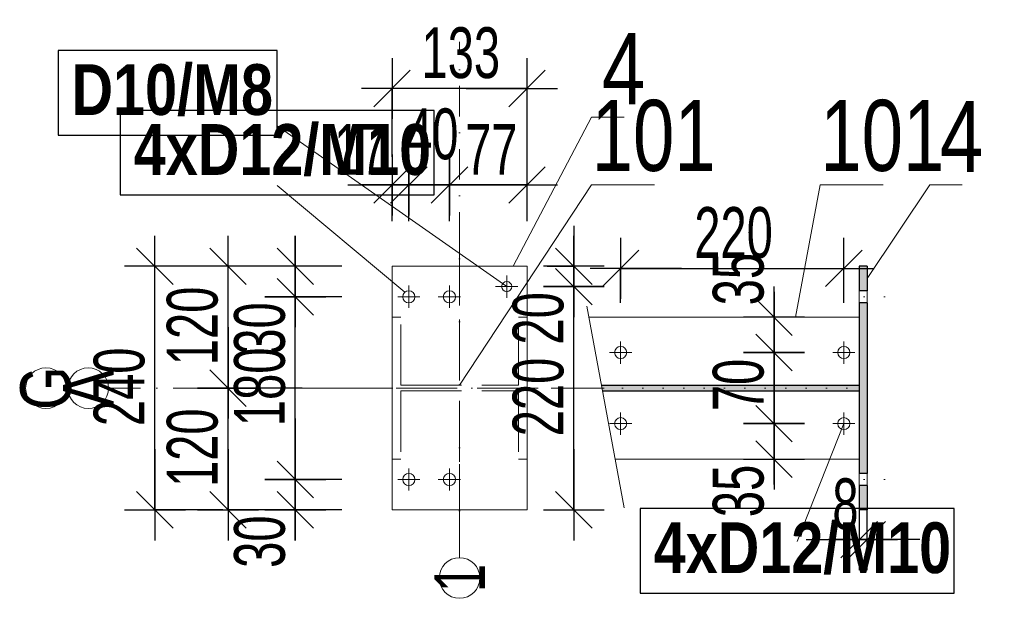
# Model space of a CAD drawing. Header units: millimetres. Extents: x 343 to 29776, y -61286 to -49226.
# Tile 19 of 19: x 28746 to 29717, y -56630 to -56060. Entities that reach past the tile are written whole.
import ezdxf

# ---------------------------------------------------------------- set-up
doc = ezdxf.new("R2010")
doc.units = ezdxf.units.MM
doc.header["$PDMODE"] = 65
for name, pattern in [('Carkovana 2x_1', [80, 60, -20]), ('Cerchovana 0.5x_1', [62, 30, -16, 0, -16]), ('JIS_08_37', [20, 0, -20])]:
    doc.linetypes.add(name, pattern=pattern)
doc.layers.add('XR$1$VÝKRES (Z5) - REV. DVÍŘKA_1', color=7, linetype='Continuous', lineweight=25)
doc.styles.add('ARIAL', font='ARIAL.TTF')
doc.styles.add('ARIALNARROW', font='ARIALN.TTF')
doc.dimstyles.new('DIMSTYLE_6', dxfattribs={"dimtxt": 50, "dimasz": 60, "dimexe": 0, "dimexo": 0, "dimgap": 25, "dimtad": 2, "dimdec": 0, "dimrnd": 1, "dimzin": 12, "dimdsep": 46, "dimtxsty": 'ARIALNARROW', "dimblk1": 'ALL_ML_STRICH', "dimblk2": 'ALL_ML_STRICH', "dimsah": 1, "dimcen": 0, "dimclrd": 5, "dimclre": 5, "dimclrt": 5, "dimadec": 0, "dimazin": 0, "dimtfac": 1, "dimtdec": 0, "dimtix": 1, "dimtmove": 2, "dimatfit": 3, "dimfxl": 0, "dimtzin": 0, "dimlwd": 0, "dimlwe": 25, "dimarcsym": 0})
doc.dimstyles.new('DIMSTYLE_7', dxfattribs={"dimtxt": 50, "dimasz": 60, "dimexe": 0, "dimexo": 0, "dimgap": 25, "dimtad": 2, "dimdec": 0, "dimrnd": 1, "dimzin": 12, "dimdsep": 46, "dimtxsty": 'ARIALNARROW', "dimblk1": 'ALL_ML_STRICH', "dimblk2": 'ALL_ML_STRICH', "dimsah": 1, "dimcen": 0, "dimclrd": 5, "dimclre": 5, "dimclrt": 5, "dimadec": 0, "dimazin": 0, "dimtfac": 1, "dimtdec": 0, "dimtix": 1, "dimtmove": 2, "dimatfit": 3, "dimfxl": 0, "dimtvp": 1.2, "dimtzin": 0, "dimlwd": 0, "dimlwe": 25, "dimarcsym": 0})
doc.dimstyles.new('DIMSTYLE_8', dxfattribs={"dimtxt": 50, "dimasz": 60, "dimexe": 0, "dimexo": 0, "dimgap": 25, "dimtad": 2, "dimdec": 0, "dimrnd": 1, "dimzin": 12, "dimdsep": 46, "dimtxsty": 'ARIALNARROW', "dimblk1": 'ALL_ML_STRICH', "dimblk2": 'ALL_ML_STRICH', "dimsah": 1, "dimcen": 0, "dimclrd": 5, "dimclre": 5, "dimclrt": 5, "dimadec": 0, "dimazin": 0, "dimtfac": 1, "dimtdec": 0, "dimtix": 1, "dimtmove": 2, "dimatfit": 3, "dimfxl": 0, "dimtzin": 0, "dimlwd": 0, "dimlwe": 25, "dimarcsym": 0})
doc.dimstyles.new('DIMSTYLE_9', dxfattribs={"dimtxt": 50, "dimasz": 60, "dimexe": 0, "dimexo": 0, "dimgap": 25, "dimtad": 2, "dimdec": 0, "dimrnd": 1, "dimzin": 12, "dimdsep": 46, "dimtxsty": 'ARIALNARROW', "dimblk1": 'ALL_ML_STRICH', "dimblk2": 'ALL_ML_STRICH', "dimsah": 1, "dimcen": 0, "dimclrd": 5, "dimclre": 5, "dimclrt": 5, "dimadec": 0, "dimazin": 0, "dimtfac": 1, "dimtdec": 0, "dimtix": 1, "dimtmove": 2, "dimatfit": 3, "dimfxl": 0, "dimtvp": 1.2, "dimtzin": 0, "dimlwd": 0, "dimlwe": 25, "dimarcsym": 0})

# ---------------------------------------------------------------- blocks, each defined once
blk = doc.blocks.new('ALL_ML_STRICH')
at = {"color": 0, "linetype": 'ByBlock', "lineweight": -2}
for p, q in [((0, -0.5), (0, 0.5)), ((-0.3, -0.3), (0.3, 0.3)), ((-1, 0), (0.5, 0))]:
    blk.add_line(p, q, dxfattribs=at)
blk = doc.blocks.new('*D36')
at = {"layer": 'DEFPOINTS', "color": 5, "linetype": 'Continuous', "lineweight": 25}
for p in [(29226.15, -56322.78), (29246.15, -56542.78), (29292.34, -56542.78)]:
    blk.add_point(p, dxfattribs=at)
at = {"layer": 'XR$1$VÝKRES (Z5) - REV. DVÍŘKA_1', "color": 5, "linetype": 'Continuous', "lineweight": -2}
for p, q in [((29266.07, -56322.78), (29292.34, -56322.78)), ((29292.34, -56542.78), (29292.34, -56322.78)), ((29266.07, -56542.78), (29292.34, -56542.78))]:
    blk.add_line(p, q, dxfattribs=at)
at = {"layer": 'XR$1$VÝKRES (Z5) - REV. DVÍŘKA_1', "color": 5, "linetype": 'Continuous', "lineweight": 25, "xscale": 60, "yscale": 60, "zscale": 60}
for p, rotation in [((29292.34, -56322.78), 90), ((29292.34, -56542.78), 270)]:
    blk.add_blockref('ALL_ML_STRICH', p, dxfattribs=dict(at, rotation=rotation))
at = {"layer": 'XR$1$VÝKRES (Z5) - REV. DVÍŘKA_1', "color": 5, "linetype": 'Continuous', "lineweight": 25, "insert": (29257.34, -56431.51), "char_height": 50, "width": 121.7143, "attachment_point": 5, "rotation": 90, "style": 'ARIALNARROW'}
blk.add_mtext('\\W0.81;\\A1;{220}', dxfattribs=at)
blk = doc.blocks.new('*D37')
at = {"layer": 'DEFPOINTS', "color": 5, "linetype": 'Continuous', "lineweight": 25}
for p in [(29246.15, -56302.78), (29226.15, -56322.78), (29292.34, -56322.78)]:
    blk.add_point(p, dxfattribs=at)
at = {"layer": 'XR$1$VÝKRES (Z5) - REV. DVÍŘKA_1', "color": 5, "linetype": 'Continuous', "lineweight": -2}
for p, q in [((29266.07, -56302.78), (29292.34, -56302.78)), ((29292.34, -56322.78), (29292.34, -56302.78)), ((29266.07, -56322.78), (29292.34, -56322.78))]:
    blk.add_line(p, q, dxfattribs=at)
at = {"layer": 'XR$1$VÝKRES (Z5) - REV. DVÍŘKA_1', "color": 5, "linetype": 'Continuous', "lineweight": 25, "xscale": 60, "yscale": 60, "zscale": 60}
for p, rotation in [((29292.34, -56322.78), 270), ((29292.34, -56302.78), 90)]:
    blk.add_blockref('ALL_ML_STRICH', p, dxfattribs=dict(at, rotation=rotation))
at = {"layer": 'XR$1$VÝKRES (Z5) - REV. DVÍŘKA_1', "color": 5, "linetype": 'Continuous', "lineweight": 25, "insert": (29257.34, -56354.05), "char_height": 50, "width": 81.1429, "attachment_point": 5, "rotation": 90, "style": 'ARIALNARROW'}
blk.add_mtext('\\W0.81;\\A1;{20}', dxfattribs=at)
blk = doc.blocks.new('KOMPLEXNÍ OBJEKT_0')
at = {"layer": 'XR$1$VÝKRES (Z5) - REV. DVÍŘKA_1', "color": 251, "linetype": 'Carkovana 2x_1', "lineweight": 13}
for p, q in [((29179.65, -56275.28), (29179.65, -56565.28)), ((29113.15, -56352.78), (29113.15, -56492.78)), ((29113.15, -56352.78), (29121.65, -56352.78)), ((29121.65, -56420.03), (29121.65, -56352.78)), ((29246.15, -56352.78), (29237.65, -56352.78)), ((29237.65, -56420.03), (29237.65, -56352.78)), ((29246.15, -56352.78), (29246.15, -56492.78)), ((29037.15, -56422.78), (29322.15, -56422.78)), ((29121.65, -56420.03), (29237.65, -56420.03)), ((29121.65, -56425.53), (29237.65, -56425.53)), ((29121.65, -56425.53), (29121.65, -56492.78)), ((29237.65, -56425.53), (29237.65, -56492.78)), ((29113.15, -56492.78), (29121.65, -56492.78)), ((29246.15, -56492.78), (29237.65, -56492.78))]:
    blk.add_line(p, q, dxfattribs=at)
for points in [[(29121.65, -56408.03), (29121.65, -56408.03)], [(29121.65, -56408.03), (29121.65, -56408.03)], [(29237.65, -56408.03), (29237.65, -56408.03)], [(29133.65, -56420.03), (29133.65, -56420.03)], [(29133.65, -56425.53), (29133.65, -56425.53)], [(29225.65, -56420.03), (29225.65, -56420.03)], [(29225.65, -56425.53), (29225.65, -56425.53)], [(29121.65, -56437.53), (29121.65, -56437.53)], [(29121.65, -56437.53), (29121.65, -56437.53)], [(29237.65, -56437.53), (29237.65, -56437.53)]]:
    blk.add_lwpolyline(points, close=True, dxfattribs=at)
blk = doc.blocks.new('*D39')
at = {"layer": 'DEFPOINTS', "color": 5, "linetype": 'Continuous', "lineweight": 25}
for p in [(29246.15, -56127.65), (29113.14, -56302.78), (29246.15, -56302.78)]:
    blk.add_point(p, dxfattribs=at)
at = {"layer": 'XR$1$VÝKRES (Z5) - REV. DVÍŘKA_1', "color": 5, "linetype": 'Continuous', "lineweight": -2}
for p, q in [((29113.14, -56194.78), (29113.14, -56127.65)), ((29246.15, -56127.65), (29113.14, -56127.65)), ((29246.15, -56194.78), (29246.15, -56127.65))]:
    blk.add_line(p, q, dxfattribs=at)
at = {"layer": 'XR$1$VÝKRES (Z5) - REV. DVÍŘKA_1', "color": 5, "linetype": 'Continuous', "lineweight": 25, "xscale": 60, "yscale": 60, "zscale": 60}
for p, rotation in [((29113.14, -56127.65), 180), ((29246.15, -56127.65), 360)]:
    blk.add_blockref('ALL_ML_STRICH', p, dxfattribs=dict(at, rotation=rotation))
at = {"layer": 'XR$1$VÝKRES (Z5) - REV. DVÍŘKA_1', "color": 5, "linetype": 'Continuous', "lineweight": 25, "insert": (29180.91, -56092.65), "char_height": 50, "width": 121.7143, "attachment_point": 5, "style": 'ARIALNARROW'}
blk.add_mtext('\\W0.81;\\A1;{133}', dxfattribs=at)
blk = doc.blocks.new('*D40')
at = {"layer": 'DEFPOINTS', "color": 5, "linetype": 'Continuous', "lineweight": 25}
for p in [(29113.15, -56302.78), (28879.41, -56542.78), (29113.15, -56542.78)]:
    blk.add_point(p, dxfattribs=at)
at = {"layer": 'XR$1$VÝKRES (Z5) - REV. DVÍŘKA_1', "color": 5, "linetype": 'Continuous', "lineweight": -2}
for p, q in [((28946.39, -56302.78), (28879.41, -56302.78)), ((28879.41, -56542.78), (28879.41, -56302.78)), ((28946.39, -56542.78), (28879.41, -56542.78))]:
    blk.add_line(p, q, dxfattribs=at)
at = {"layer": 'XR$1$VÝKRES (Z5) - REV. DVÍŘKA_1', "color": 5, "linetype": 'Continuous', "lineweight": 25, "xscale": 60, "yscale": 60, "zscale": 60}
for p, rotation in [((28879.41, -56302.78), 90), ((28879.41, -56542.78), 270)]:
    blk.add_blockref('ALL_ML_STRICH', p, dxfattribs=dict(at, rotation=rotation))
at = {"layer": 'XR$1$VÝKRES (Z5) - REV. DVÍŘKA_1', "color": 5, "linetype": 'Continuous', "lineweight": 25, "insert": (28844.41, -56421.51), "char_height": 50, "width": 121.7143, "attachment_point": 5, "rotation": 90, "style": 'ARIALNARROW'}
blk.add_mtext('\\W0.81;\\A1;{240}', dxfattribs=at)
blk = doc.blocks.new('*D41')
at = {"layer": 'DEFPOINTS', "color": 5, "linetype": 'Continuous', "lineweight": 25}
for p in [(29113.15, -56422.78), (28951.5, -56542.78), (29113.15, -56542.78)]:
    blk.add_point(p, dxfattribs=at)
at = {"layer": 'XR$1$VÝKRES (Z5) - REV. DVÍŘKA_1', "color": 5, "linetype": 'Continuous', "lineweight": -2}
for p, q in [((29024.42, -56422.78), (28951.5, -56422.78)), ((28951.5, -56542.78), (28951.5, -56422.78)), ((29024.42, -56542.78), (28951.5, -56542.78))]:
    blk.add_line(p, q, dxfattribs=at)
at = {"layer": 'XR$1$VÝKRES (Z5) - REV. DVÍŘKA_1', "color": 5, "linetype": 'Continuous', "lineweight": 25, "xscale": 60, "yscale": 60, "zscale": 60}
for p, rotation in [((28951.5, -56422.78), 90), ((28951.5, -56542.78), 270)]:
    blk.add_blockref('ALL_ML_STRICH', p, dxfattribs=dict(at, rotation=rotation))
at = {"layer": 'XR$1$VÝKRES (Z5) - REV. DVÍŘKA_1', "color": 5, "linetype": 'Continuous', "lineweight": 25, "insert": (28916.5, -56481.51), "char_height": 50, "width": 121.7143, "attachment_point": 5, "rotation": 90, "style": 'ARIALNARROW'}
blk.add_mtext('\\W0.81;\\A1;{120}', dxfattribs=at)
blk = doc.blocks.new('*D42')
at = {"layer": 'DEFPOINTS', "color": 5, "linetype": 'Continuous', "lineweight": 25}
for p in [(29113.15, -56302.78), (28951.5, -56422.78), (29113.15, -56422.78)]:
    blk.add_point(p, dxfattribs=at)
at = {"layer": 'XR$1$VÝKRES (Z5) - REV. DVÍŘKA_1', "color": 5, "linetype": 'Continuous', "lineweight": -2}
for p, q in [((29024.42, -56302.78), (28951.5, -56302.78)), ((28951.5, -56422.78), (28951.5, -56302.78)), ((29024.42, -56422.78), (28951.5, -56422.78))]:
    blk.add_line(p, q, dxfattribs=at)
at = {"layer": 'XR$1$VÝKRES (Z5) - REV. DVÍŘKA_1', "color": 5, "linetype": 'Continuous', "lineweight": 25, "xscale": 60, "yscale": 60, "zscale": 60}
for p, rotation in [((28951.5, -56302.78), 90), ((28951.5, -56422.78), 270)]:
    blk.add_blockref('ALL_ML_STRICH', p, dxfattribs=dict(at, rotation=rotation))
at = {"layer": 'XR$1$VÝKRES (Z5) - REV. DVÍŘKA_1', "color": 5, "linetype": 'Continuous', "lineweight": 25, "insert": (28916.5, -56361.51), "char_height": 50, "width": 121.7143, "attachment_point": 5, "rotation": 90, "style": 'ARIALNARROW'}
blk.add_mtext('\\W0.81;\\A1;{120}', dxfattribs=at)
blk = doc.blocks.new('*D43')
at = {"layer": 'DEFPOINTS', "color": 5, "linetype": 'Continuous', "lineweight": 25}
for p in [(29129.65, -56512.78), (29017.8, -56542.78), (29113.15, -56542.78)]:
    blk.add_point(p, dxfattribs=at)
at = {"layer": 'XR$1$VÝKRES (Z5) - REV. DVÍŘKA_1', "color": 5, "linetype": 'Continuous', "lineweight": -2}
for p, q in [((29063.68, -56512.78), (29017.8, -56512.78)), ((29017.8, -56542.78), (29017.8, -56512.78)), ((29063.68, -56542.78), (29017.8, -56542.78))]:
    blk.add_line(p, q, dxfattribs=at)
at = {"layer": 'XR$1$VÝKRES (Z5) - REV. DVÍŘKA_1', "color": 5, "linetype": 'Continuous', "lineweight": 25, "xscale": 60, "yscale": 60, "zscale": 60}
for p, rotation in [((29017.8, -56542.78), 270), ((29017.8, -56512.78), 90)]:
    blk.add_blockref('ALL_ML_STRICH', p, dxfattribs=dict(at, rotation=rotation))
at = {"layer": 'XR$1$VÝKRES (Z5) - REV. DVÍŘKA_1', "color": 5, "linetype": 'Continuous', "lineweight": 25, "insert": (28982.8, -56574.04), "char_height": 50, "width": 81.1429, "attachment_point": 5, "rotation": 90, "style": 'ARIALNARROW'}
blk.add_mtext('\\W0.81;\\A1;{30}', dxfattribs=at)
blk = doc.blocks.new('*D44')
at = {"layer": 'DEFPOINTS', "color": 5, "linetype": 'Continuous', "lineweight": 25}
for p in [(29129.65, -56332.78), (29017.8, -56512.78), (29129.65, -56512.78)]:
    blk.add_point(p, dxfattribs=at)
at = {"layer": 'XR$1$VÝKRES (Z5) - REV. DVÍŘKA_1', "color": 5, "linetype": 'Continuous', "lineweight": -2}
for p, q in [((29063.68, -56332.78), (29017.8, -56332.78)), ((29017.8, -56512.78), (29017.8, -56332.78)), ((29063.68, -56512.78), (29017.8, -56512.78))]:
    blk.add_line(p, q, dxfattribs=at)
at = {"layer": 'XR$1$VÝKRES (Z5) - REV. DVÍŘKA_1', "color": 5, "linetype": 'Continuous', "lineweight": 25, "xscale": 60, "yscale": 60, "zscale": 60}
for p, rotation in [((29017.8, -56332.78), 90), ((29017.8, -56512.78), 270)]:
    blk.add_blockref('ALL_ML_STRICH', p, dxfattribs=dict(at, rotation=rotation))
at = {"layer": 'XR$1$VÝKRES (Z5) - REV. DVÍŘKA_1', "color": 5, "linetype": 'Continuous', "lineweight": 25, "insert": (28982.8, -56421.51), "char_height": 50, "width": 121.7143, "attachment_point": 5, "rotation": 90, "style": 'ARIALNARROW'}
blk.add_mtext('\\W0.81;\\A1;{180}', dxfattribs=at)
blk = doc.blocks.new('*D45')
at = {"layer": 'DEFPOINTS', "color": 5, "linetype": 'Continuous', "lineweight": 25}
for p in [(29113.15, -56302.78), (29017.8, -56332.78), (29129.65, -56332.78)]:
    blk.add_point(p, dxfattribs=at)
at = {"layer": 'XR$1$VÝKRES (Z5) - REV. DVÍŘKA_1', "color": 5, "linetype": 'Continuous', "lineweight": -2}
for p, q in [((29063.68, -56302.78), (29017.8, -56302.78)), ((29017.8, -56332.78), (29017.8, -56302.78)), ((29063.68, -56332.78), (29017.8, -56332.78))]:
    blk.add_line(p, q, dxfattribs=at)
at = {"layer": 'XR$1$VÝKRES (Z5) - REV. DVÍŘKA_1', "color": 5, "linetype": 'Continuous', "lineweight": 25, "xscale": 60, "yscale": 60, "zscale": 60}
for p, rotation in [((29017.8, -56332.78), 270), ((29017.8, -56302.78), 90)]:
    blk.add_blockref('ALL_ML_STRICH', p, dxfattribs=dict(at, rotation=rotation))
at = {"layer": 'XR$1$VÝKRES (Z5) - REV. DVÍŘKA_1', "color": 5, "linetype": 'Continuous', "lineweight": 25, "insert": (28982.8, -56364.05), "char_height": 50, "width": 81.1429, "attachment_point": 5, "rotation": 90, "style": 'ARIALNARROW'}
blk.add_mtext('\\W0.81;\\A1;{30}', dxfattribs=at)
blk = doc.blocks.new('*D46')
at = {"layer": 'DEFPOINTS', "color": 5, "linetype": 'Continuous', "lineweight": 25}
for p in [(29246.15, -56222.65), (29246.15, -56302.78), (29169.65, -56332.78)]:
    blk.add_point(p, dxfattribs=at)
at = {"layer": 'XR$1$VÝKRES (Z5) - REV. DVÍŘKA_1', "color": 5, "linetype": 'Continuous', "lineweight": -2}
for p, q in [((29169.65, -56258.37), (29169.65, -56222.65)), ((29246.15, -56222.65), (29169.65, -56222.65)), ((29246.15, -56258.37), (29246.15, -56222.65))]:
    blk.add_line(p, q, dxfattribs=at)
at = {"layer": 'XR$1$VÝKRES (Z5) - REV. DVÍŘKA_1', "color": 5, "linetype": 'Continuous', "lineweight": 25, "xscale": 60, "yscale": 60, "zscale": 60}
for p, rotation in [((29169.65, -56222.65), 180), ((29246.15, -56222.65), 360)]:
    blk.add_blockref('ALL_ML_STRICH', p, dxfattribs=dict(at, rotation=rotation))
at = {"layer": 'XR$1$VÝKRES (Z5) - REV. DVÍŘKA_1', "color": 5, "linetype": 'Continuous', "lineweight": 25, "insert": (29210.96, -56187.65), "char_height": 50, "width": 81.1429, "attachment_point": 5, "style": 'ARIALNARROW'}
blk.add_mtext('\\W0.81;\\A1;{77}', dxfattribs=at)
blk = doc.blocks.new('*D47')
at = {"layer": 'DEFPOINTS', "color": 5, "linetype": 'Continuous', "lineweight": 25}
for p in [(29169.65, -56222.65), (29129.65, -56332.78), (29169.65, -56332.78)]:
    blk.add_point(p, dxfattribs=at)
at = {"layer": 'XR$1$VÝKRES (Z5) - REV. DVÍŘKA_1', "color": 5, "linetype": 'Continuous', "lineweight": -2}
for p, q in [((29129.65, -56258.37), (29129.65, -56222.65)), ((29169.65, -56222.65), (29129.65, -56222.65)), ((29169.65, -56258.37), (29169.65, -56222.65))]:
    blk.add_line(p, q, dxfattribs=at)
at = {"layer": 'XR$1$VÝKRES (Z5) - REV. DVÍŘKA_1', "color": 5, "linetype": 'Continuous', "lineweight": 25, "xscale": 60, "yscale": 60, "zscale": 60}
for p, rotation in [((29129.65, -56222.65), 180), ((29169.65, -56222.65), 360)]:
    blk.add_blockref('ALL_ML_STRICH', p, dxfattribs=dict(at, rotation=rotation))
at = {"layer": 'XR$1$VÝKRES (Z5) - REV. DVÍŘKA_1', "color": 5, "linetype": 'Continuous', "lineweight": 25, "insert": (29152.72, -56172.65), "char_height": 50, "width": 81.1429, "attachment_point": 5, "style": 'ARIALNARROW'}
blk.add_mtext('\\W0.81;\\A1;{40}', dxfattribs=at)
blk = doc.blocks.new('*D48')
at = {"layer": 'DEFPOINTS', "color": 5, "linetype": 'Continuous', "lineweight": 25}
for p in [(29129.65, -56222.65), (29113.14, -56302.78), (29129.65, -56332.78)]:
    blk.add_point(p, dxfattribs=at)
at = {"layer": 'XR$1$VÝKRES (Z5) - REV. DVÍŘKA_1', "color": 5, "linetype": 'Continuous', "lineweight": -2}
for p, q in [((29113.14, -56258.37), (29113.14, -56222.65)), ((29129.65, -56222.65), (29113.14, -56222.65)), ((29129.65, -56258.37), (29129.65, -56222.65))]:
    blk.add_line(p, q, dxfattribs=at)
at = {"layer": 'XR$1$VÝKRES (Z5) - REV. DVÍŘKA_1', "color": 5, "linetype": 'Continuous', "lineweight": 25, "xscale": 60, "yscale": 60, "zscale": 60}
for p, rotation in [((29129.65, -56222.65), 360), ((29113.14, -56222.65), 180)]:
    blk.add_blockref('ALL_ML_STRICH', p, dxfattribs=dict(at, rotation=rotation))
at = {"layer": 'XR$1$VÝKRES (Z5) - REV. DVÍŘKA_1', "color": 5, "linetype": 'Continuous', "lineweight": 25, "insert": (29081.88, -56187.65), "char_height": 50, "width": 81.1429, "attachment_point": 5, "style": 'ARIALNARROW'}
blk.add_mtext('\\W0.81;\\A1;{17}', dxfattribs=at)
blk = doc.blocks.new('*D49')
at = {"layer": 'DEFPOINTS', "color": 5, "linetype": 'Continuous', "lineweight": 25}
for p in [(29573.43, -56542.78), (29581.43, -56542.78), (29573.43, -56572.07)]:
    blk.add_point(p, dxfattribs=at)
at = {"layer": 'XR$1$VÝKRES (Z5) - REV. DVÍŘKA_1', "color": 5, "linetype": 'Continuous', "lineweight": -2}
for p, q in [((29573.43, -56572.07), (29573.43, -56572.07)), ((29573.43, -56572.07), (29581.43, -56572.07)), ((29581.43, -56572.07), (29581.43, -56572.07))]:
    blk.add_line(p, q, dxfattribs=at)
at = {"layer": 'XR$1$VÝKRES (Z5) - REV. DVÍŘKA_1', "color": 5, "linetype": 'Continuous', "lineweight": 25, "xscale": 60, "yscale": 60, "zscale": 60}
blk.add_blockref('ALL_ML_STRICH', (29581.43, -56572.07), dxfattribs=at)
at = {"layer": 'XR$1$VÝKRES (Z5) - REV. DVÍŘKA_1', "color": 5, "linetype": 'Continuous', "lineweight": 25, "xscale": 60, "yscale": 60, "zscale": 60, "rotation": 180}
blk.add_blockref('ALL_ML_STRICH', (29573.43, -56572.07), dxfattribs=at)
at = {"layer": 'XR$1$VÝKRES (Z5) - REV. DVÍŘKA_1', "color": 5, "linetype": 'Continuous', "lineweight": 25, "insert": (29559.97, -56537.07), "char_height": 50, "width": 40.5714, "attachment_point": 5, "style": 'ARIALNARROW'}
blk.add_mtext('\\W0.81;\\A1;{8}', dxfattribs=at)
blk = doc.blocks.new('*D74')
at = {"layer": 'DEFPOINTS', "color": 5, "linetype": 'Continuous', "lineweight": 25}
for p in [(29338.44, -56304.82), (29338.44, -56387.78), (29558.44, -56387.78)]:
    blk.add_point(p, dxfattribs=at)
at = {"layer": 'XR$1$VÝKRES (Z5) - REV. DVÍŘKA_1', "color": 5, "linetype": 'Continuous', "lineweight": -2}
for p, q in [((29338.44, -56338.85), (29338.44, -56304.82)), ((29338.44, -56304.82), (29558.44, -56304.82)), ((29558.44, -56338.85), (29558.44, -56304.82))]:
    blk.add_line(p, q, dxfattribs=at)
at = {"layer": 'XR$1$VÝKRES (Z5) - REV. DVÍŘKA_1', "color": 5, "linetype": 'Continuous', "lineweight": 25, "xscale": 60, "yscale": 60, "zscale": 60, "rotation": 180}
blk.add_blockref('ALL_ML_STRICH', (29338.44, -56304.82), dxfattribs=at)
at = {"layer": 'XR$1$VÝKRES (Z5) - REV. DVÍŘKA_1', "color": 5, "linetype": 'Continuous', "lineweight": 25, "xscale": 60, "yscale": 60, "zscale": 60}
blk.add_blockref('ALL_ML_STRICH', (29558.44, -56304.82), dxfattribs=at)
at = {"layer": 'XR$1$VÝKRES (Z5) - REV. DVÍŘKA_1', "color": 5, "linetype": 'Continuous', "lineweight": 25, "insert": (29449.7, -56269.82), "char_height": 50, "width": 121.7143, "attachment_point": 5, "style": 'ARIALNARROW'}
blk.add_mtext('\\W0.81;\\A1;{220}', dxfattribs=at)
blk = doc.blocks.new('*D75')
at = {"layer": 'DEFPOINTS', "color": 5, "linetype": 'Continuous', "lineweight": 25}
for p in [(29558.44, -56457.78), (29489.61, -56492.78), (29529.1, -56492.78)]:
    blk.add_point(p, dxfattribs=at)
at = {"layer": 'XR$1$VÝKRES (Z5) - REV. DVÍŘKA_1', "color": 5, "linetype": 'Continuous', "lineweight": -2}
for p, q in [((29516.34, -56457.78), (29489.61, -56457.78)), ((29489.61, -56492.78), (29489.61, -56457.78)), ((29489.61, -56492.78), (29489.61, -56492.78))]:
    blk.add_line(p, q, dxfattribs=at)
at = {"layer": 'XR$1$VÝKRES (Z5) - REV. DVÍŘKA_1', "color": 5, "linetype": 'Continuous', "lineweight": 25, "xscale": 60, "yscale": 60, "zscale": 60}
for p, rotation in [((29489.61, -56457.78), 90), ((29489.61, -56492.78), 270)]:
    blk.add_blockref('ALL_ML_STRICH', p, dxfattribs=dict(at, rotation=rotation))
at = {"layer": 'XR$1$VÝKRES (Z5) - REV. DVÍŘKA_1', "color": 5, "linetype": 'Continuous', "lineweight": 25, "insert": (29454.61, -56524.05), "char_height": 50, "width": 81.1429, "attachment_point": 5, "rotation": 90, "style": 'ARIALNARROW'}
blk.add_mtext('\\W0.81;\\A1;{35}', dxfattribs=at)
blk = doc.blocks.new('*D76')
at = {"layer": 'DEFPOINTS', "color": 5, "linetype": 'Continuous', "lineweight": 25}
for p in [(29558.44, -56387.78), (29489.61, -56457.78), (29558.44, -56457.78)]:
    blk.add_point(p, dxfattribs=at)
at = {"layer": 'XR$1$VÝKRES (Z5) - REV. DVÍŘKA_1', "color": 5, "linetype": 'Continuous', "lineweight": -2}
for p, q in [((29516.34, -56387.78), (29489.61, -56387.78)), ((29489.61, -56457.78), (29489.61, -56387.78)), ((29516.34, -56457.78), (29489.61, -56457.78))]:
    blk.add_line(p, q, dxfattribs=at)
at = {"layer": 'XR$1$VÝKRES (Z5) - REV. DVÍŘKA_1', "color": 5, "linetype": 'Continuous', "lineweight": 25, "xscale": 60, "yscale": 60, "zscale": 60}
for p, rotation in [((29489.61, -56387.78), 90), ((29489.61, -56457.78), 270)]:
    blk.add_blockref('ALL_ML_STRICH', p, dxfattribs=dict(at, rotation=rotation))
at = {"layer": 'XR$1$VÝKRES (Z5) - REV. DVÍŘKA_1', "color": 5, "linetype": 'Continuous', "lineweight": 25, "insert": (29454.61, -56419.72), "char_height": 50, "width": 81.1429, "attachment_point": 5, "rotation": 90, "style": 'ARIALNARROW'}
blk.add_mtext('\\W0.81;\\A1;{70}', dxfattribs=at)
blk = doc.blocks.new('*D77')
at = {"layer": 'DEFPOINTS', "color": 5, "linetype": 'Continuous', "lineweight": 25}
for p in [(29524.32, -56352.78), (29489.61, -56387.78), (29558.44, -56387.78)]:
    blk.add_point(p, dxfattribs=at)
at = {"layer": 'XR$1$VÝKRES (Z5) - REV. DVÍŘKA_1', "color": 5, "linetype": 'Continuous', "lineweight": -2}
for p, q in [((29489.61, -56352.78), (29489.61, -56352.78)), ((29489.61, -56387.78), (29489.61, -56352.78)), ((29516.34, -56387.78), (29489.61, -56387.78))]:
    blk.add_line(p, q, dxfattribs=at)
at = {"layer": 'XR$1$VÝKRES (Z5) - REV. DVÍŘKA_1', "color": 5, "linetype": 'Continuous', "lineweight": 25, "xscale": 60, "yscale": 60, "zscale": 60}
for p, rotation in [((29489.61, -56352.78), 90), ((29489.61, -56387.78), 270)]:
    blk.add_blockref('ALL_ML_STRICH', p, dxfattribs=dict(at, rotation=rotation))
at = {"layer": 'XR$1$VÝKRES (Z5) - REV. DVÍŘKA_1', "color": 5, "linetype": 'Continuous', "lineweight": 25, "insert": (29454.61, -56315.38), "char_height": 50, "width": 81.1429, "attachment_point": 5, "rotation": 90, "style": 'ARIALNARROW'}
blk.add_mtext('\\W0.81;\\A1;{35}', dxfattribs=at)

msp = doc.modelspace()

# ---------------------------------------------------------------- hatches: boundary and pattern name
at = {"layer": 'XR$1$VÝKRES (Z5) - REV. DVÍŘKA_1', "linetype": 'Continuous', "lineweight": 25}
for points in [[(29581.44, -56302.78), (29573.44, -56302.78), (29573.43, -56326.79), (29581.44, -56326.79)], [(29581.44, -56338.78), (29573.44, -56338.78), (29573.44, -56352.78), (29573.44, -56420.03), (29573.44, -56422.78), (29581.44, -56422.78)], [(29573.44, -56425.53), (29573.44, -56420.03), (29319.68, -56420.03), (29320.7, -56425.53)], [(29573.44, -56425.53), (29573.43, -56506.78), (29581.43, -56506.78), (29581.44, -56422.78), (29573.44, -56422.78)], [(29581.43, -56518.78), (29573.43, -56518.78), (29573.43, -56542.78), (29581.43, -56542.78)]]:
    msp.add_hatch(color=251, dxfattribs=at).paths.add_polyline_path(points)

# ---------------------------------------------------------------- linework, layer by layer
at = {"layer": 'XR$1$VÝKRES (Z5) - REV. DVÍŘKA_1', "color": 204, "linetype": 'Cerchovana 0.5x_1', "lineweight": 13}
for p, q in [((29179.65, -56589.83), (29179.65, -56081.71)), ((28835.36, -56422.78), (29328.12, -56422.78))]:
    msp.add_line(p, q, dxfattribs=at)
at = {"layer": 'XR$1$VÝKRES (Z5) - REV. DVÍŘKA_1', "color": 7, "linetype": 'Continuous', "lineweight": 18}
for p, q in [((29309.8, -56155.92), (29232.41, -56302.78)), ((29341.73, -56155.92), (29309.8, -56155.92)), ((28999.93, -56164.31), (29226.15, -56322.78)), ((28999.93, -56223.31), (29125.66, -56328.3)), ((29309.8, -56222.65), (29179.65, -56420.03)), ((29371.73, -56222.65), (29309.8, -56222.65)), ((29535.16, -56222.65), (29510.81, -56352.78)), ((29597.09, -56222.65), (29535.16, -56222.65)), ((29642.99, -56222.65), (29581.44, -56314.78)), ((29674.93, -56222.65), (29642.99, -56222.65)), ((29113.14, -56302.78), (29246.15, -56302.78)), ((29113.15, -56542.78), (29113.14, -56302.78)), ((29246.15, -56302.78), (29246.15, -56542.78)), ((29129.65, -56321.84), (29129.65, -56343.73)), ((29169.65, -56321.84), (29169.65, -56343.73)), ((29573.43, -56338.78), (29573.43, -56326.79)), ((29581.43, -56338.78), (29581.43, -56326.79)), ((29140.6, -56332.78), (29118.7, -56332.78)), ((29158.7, -56332.78), (29180.6, -56332.78)), ((29307.24, -56352.78), (29573.44, -56352.78)), ((29338.44, -56376.83), (29338.44, -56398.73)), ((29558.44, -56376.83), (29558.44, -56398.73)), ((29349.38, -56387.78), (29327.49, -56387.78)), ((29569.38, -56387.78), (29547.49, -56387.78)), ((29338.44, -56446.83), (29338.44, -56468.73)), ((29558.44, -56446.83), (29558.44, -56468.73)), ((29349.38, -56457.78), (29327.49, -56457.78)), ((29512.4, -56573.98), (29558.44, -56457.78)), ((29569.38, -56457.78), (29547.49, -56457.78)), ((29333.14, -56492.78), (29573.44, -56492.78)), ((29129.65, -56523.73), (29129.65, -56501.83)), ((29169.65, -56523.73), (29169.65, -56501.83)), ((29573.43, -56518.78), (29573.43, -56506.78)), ((29581.43, -56518.78), (29581.43, -56506.78)), ((29140.6, -56512.78), (29118.7, -56512.78)), ((29158.7, -56512.78), (29180.6, -56512.78)), ((29246.15, -56542.78), (29113.15, -56542.78))]:
    msp.add_line(p, q, dxfattribs=at)
at = {"layer": 'XR$1$VÝKRES (Z5) - REV. DVÍŘKA_1', "color": 7, "linetype": 'Continuous', "lineweight": 25}
for p, q in [((29581.44, -56302.78), (29573.44, -56302.78)), ((29573.44, -56302.78), (29573.44, -56326.79)), ((29581.44, -56302.78), (29581.44, -56326.79)), ((29581.43, -56326.79), (29573.43, -56326.79)), ((29581.43, -56338.78), (29573.43, -56338.78)), ((29573.44, -56338.78), (29573.43, -56506.78)), ((29581.44, -56338.78), (29581.43, -56506.78)), ((29319.68, -56420.03), (29573.44, -56420.03)), ((29320.7, -56425.53), (29573.44, -56425.53)), ((29581.43, -56506.78), (29573.43, -56506.78)), ((29581.43, -56518.78), (29573.43, -56518.78)), ((29573.43, -56518.78), (29573.43, -56542.78)), ((29581.43, -56518.78), (29581.43, -56542.78)), ((29581.43, -56542.78), (29573.43, -56542.78))]:
    msp.add_line(p, q, dxfattribs=at)
at = {"layer": 'XR$1$VÝKRES (Z5) - REV. DVÍŘKA_1', "color": 6, "linetype": 'Continuous', "lineweight": 18}
for p, q in [((29226.15, -56311.84), (29226.15, -56333.73)), ((29215.2, -56322.78), (29237.1, -56322.78))]:
    msp.add_line(p, q, dxfattribs=at)
at = {"layer": 'XR$1$VÝKRES (Z5) - REV. DVÍŘKA_1', "color": 7, "linetype": 'Continuous', "lineweight": 13}
msp.add_line((29342.01, -56540.72), (29305.26, -56342.08), dxfattribs=at)
at = {"layer": 'XR$1$VÝKRES (Z5) - REV. DVÍŘKA_1', "color": 7, "linetype": 'JIS_08_37', "lineweight": 13}
for p, q in [((29598.58, -56332.78), (29555.44, -56332.78)), ((29320.19, -56422.78), (29598.44, -56422.78)), ((29598.58, -56512.78), (29555.44, -56512.78))]:
    msp.add_line(p, q, dxfattribs=at)
at = {"layer": 'XR$1$VÝKRES (Z5) - REV. DVÍŘKA_1', "color": 7, "linetype": 'Continuous', "lineweight": 25}
for points in [[(28783.93, -56173.48), (28999.93, -56173.48), (28999.93, -56090.15), (28783.93, -56090.15), (28783.93, -56173.48)], [(28845.26, -56232.48), (29154.59, -56232.48), (29154.59, -56149.15), (28845.26, -56149.15), (28845.26, -56232.48)], [(29357.73, -56624.81), (29667.06, -56624.81), (29667.06, -56541.48), (29357.73, -56541.48), (29357.73, -56624.81)]]:
    msp.add_lwpolyline(points, dxfattribs=at)
at = {"layer": 'XR$1$VÝKRES (Z5) - REV. DVÍŘKA_1', "color": 6, "linetype": 'Continuous', "lineweight": 18}
msp.add_circle((29226.15, -56322.78), 5, dxfattribs=at)
at = {"layer": 'XR$1$VÝKRES (Z5) - REV. DVÍŘKA_1', "color": 7, "linetype": 'Continuous', "lineweight": 18}
for centre in [(29129.65, -56332.78), (29169.65, -56332.78), (29338.44, -56387.78), (29558.44, -56387.78), (29338.44, -56457.78), (29558.44, -56457.78), (29129.65, -56512.78), (29169.65, -56512.78)]:
    msp.add_circle(centre, 6, dxfattribs=at)
at = {"layer": 'XR$1$VÝKRES (Z5) - REV. DVÍŘKA_1', "color": 204, "linetype": 'Continuous', "lineweight": 13}
for centre in [(28772.02, -56422.78), (28813.69, -56422.78), (29179.65, -56609.83)]:
    msp.add_circle(centre, 20, dxfattribs=at)

# ---------------------------------------------------------------- block references
at = {"layer": 'XR$1$VÝKRES (Z5) - REV. DVÍŘKA_1', "color": 251, "linetype": 'Carkovana 2x_1', "lineweight": 13}
msp.add_blockref('KOMPLEXNÍ OBJEKT_0', (0, 0), dxfattribs=at)

# ---------------------------------------------------------------- texts
at = {"layer": 'XR$1$VÝKRES (Z5) - REV. DVÍŘKA_1', "color": 7, "linetype": 'Continuous', "lineweight": 35, "char_height": 70, "attachment_point": 7, "style": 'ARIAL'}
for s, insert, width in [('\\W0.79;4', (29319.8, -56143.09), 71.5953), ('\\W0.75;101', (29309.8, -56209.81), 157.9516), ('\\W0.75;101', (29535.16, -56209.81), 157.9516), ('\\W0.79;4', (29652.99, -56209.81), 71.5953)]:
    msp.add_mtext(s, dxfattribs=dict(at, insert=insert, width=width))
at = {"layer": 'XR$1$VÝKRES (Z5) - REV. DVÍŘKA_1', "color": 7, "linetype": 'Continuous', "lineweight": 25, "char_height": 50, "attachment_point": 7, "style": 'ARIALNARROW'}
for s, insert, width in [('\\W0.99;\\fArial Narrow|i0|b1|c0|p0;D10/M8', (28797.26, -56155.15), 227.4602), ('\\W0.99;\\fArial Narrow|i0|b1|c0|p0;4xD12/M10', (28858.59, -56214.15), 320.6749), ('\\W0.99;\\fArial Narrow|i0|b1|c0|p0;4xD12/M10', (29371.06, -56606.48), 320.6749)]:
    msp.add_mtext(s, dxfattribs=dict(at, insert=insert, width=width))
at = {"layer": 'XR$1$VÝKRES (Z5) - REV. DVÍŘKA_1', "color": 204, "linetype": 'Continuous', "lineweight": 25, "char_height": 50, "attachment_point": 5, "rotation": 90, "style": 'ARIAL'}
for s, insert, width in [('\\W0.79;G', (28772.02, -56422.78), 63.0124), ('\\W0.79;A', (28813.69, -56422.78), 57.0655), ('\\W0.72;1', (29179.65, -56609.83), 49.3825)]:
    msp.add_mtext(s, dxfattribs=dict(at, insert=insert, width=width))

# ---------------------------------------------------------------- dimensions: what is measured, and where the dimension line sits
at = {"layer": 'XR$1$VÝKRES (Z5) - REV. DVÍŘKA_1', "color": 5, "linetype": 'Continuous', "lineweight": 25}
for base, p1, p2, angle, dimstyle, picture, middle in [((29113.14, -56127.65), (29246.15, -56194.78), (29113.14, -56194.78), 180, 'DIMSTYLE_8', '*D39', (29180.91, -56092.65)), ((29129.65, -56222.65), (29169.65, -56258.37), (29129.65, -56258.37), 180, 'DIMSTYLE_9', '*D47', (29152.72, -56172.65)), ((29113.14, -56222.65), (29129.65, -56258.37), (29113.14, -56258.37), 180, 'DIMSTYLE_9', '*D48', (29081.88, -56187.65)), ((29169.6484, -56222.6457), (29246.1457, -56258.3735), (29169.6484, -56258.3735), 180, 'DIMSTYLE_9', '*D46', (29210.9637, -56187.6457)), ((29292.34, -56302.78), (29266.07, -56322.78), (29266.07, -56302.78), 90, 'DIMSTYLE_7', '*D37', (29257.34, -56354.05)), ((28879.41, -56302.78), (28946.39, -56542.78), (28946.39, -56302.78), 90, 'DIMSTYLE_8', '*D40', (28844.41, -56421.51)), ((28951.5, -56302.78), (29024.42, -56422.78), (29024.42, -56302.78), 90, 'DIMSTYLE_9', '*D42', (28916.5, -56361.51)), ((29017.8, -56302.78), (29063.68, -56332.78), (29063.68, -56302.78), 90, 'DIMSTYLE_9', '*D45', (28982.8, -56364.05)), ((29489.61, -56352.78), (29516.34, -56387.78), (29489.61, -56352.78), 90, 'DIMSTYLE_9', '*D77', (29454.61, -56315.38)), ((29292.34, -56322.78), (29266.07, -56542.78), (29266.07, -56322.78), 90, 'DIMSTYLE_6', '*D36', (29257.34, -56431.51)), ((29017.8, -56332.78), (29063.68, -56512.78), (29063.68, -56332.78), 90, 'DIMSTYLE_8', '*D44', (28982.8, -56421.51)), ((29489.61, -56387.78), (29516.34, -56457.78), (29516.34, -56387.78), 90, 'DIMSTYLE_9', '*D76', (29454.61, -56419.72)), ((28951.5, -56422.78), (29024.42, -56542.78), (29024.42, -56422.78), 90, 'DIMSTYLE_9', '*D41', (28916.5, -56481.51)), ((29489.61, -56457.78), (29489.61, -56492.78), (29516.34, -56457.78), 90, 'DIMSTYLE_9', '*D75', (29454.61, -56524.05)), ((29017.8, -56512.78), (29063.68, -56542.78), (29063.68, -56512.78), 90, 'DIMSTYLE_9', '*D43', (28982.8, -56574.04))]:
    dim = msp.add_linear_dim(base=base, p1=p1, p2=p2, angle=angle, dimstyle=dimstyle, override={"dimpost": '<>', "dimclrd": 5, "dimclre": 5, "dimclrt": 5, "dimlwd": 0, "dimlwe": 25}, dxfattribs=at)
    dim.commit()
    dim.dimension.update_dxf_attribs({"geometry": picture, "text_midpoint": middle, "dimtype": 160})
for base, p1, p2, dimstyle, picture, middle in [((29558.44, -56304.82), (29338.44, -56338.85), (29558.44, -56338.85), 'DIMSTYLE_8', '*D74', (29449.7, -56269.82)), ((29581.43, -56572.07), (29573.43, -56572.07), (29581.43, -56572.07), 'DIMSTYLE_9', '*D49', (29559.97, -56537.07))]:
    dim = msp.add_linear_dim(base=base, p1=p1, p2=p2, dimstyle=dimstyle, override={"dimpost": '<>', "dimclrd": 5, "dimclre": 5, "dimclrt": 5, "dimlwd": 0, "dimlwe": 25}, dxfattribs=at)
    dim.commit()
    dim.dimension.update_dxf_attribs({"geometry": picture, "text_midpoint": middle, "dimtype": 160})

doc.saveas('drawing.dxf')
